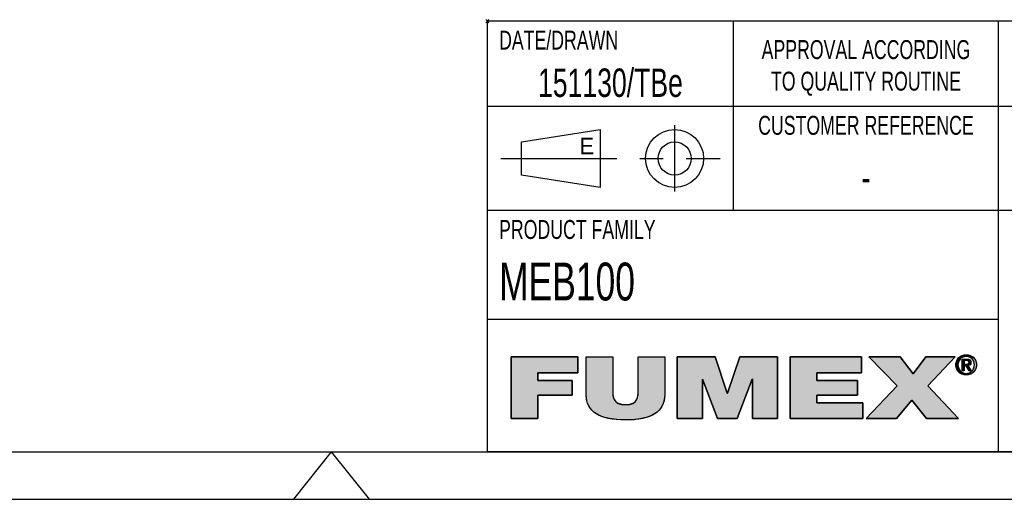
# Model space of a CAD drawing. Extents: x 0 to 594, y 0 to 420.
# Tile 8 of 14: x 369 to 473, y 0 to 51. Entities that reach past the tile are written whole.
import ezdxf

# ---------------------------------------------------------------- set-up
doc = ezdxf.new("R2010")
doc.units = 0
doc.header["$LTSCALE"] = 32.67
doc.linetypes.add('CENTER', pattern=[0.6, 0.375, -0.075, 0.075, -0.075])
doc.layers.get('0').update_dxf_attribs({"linetype": 'CONTINUOUS'})
doc.layers.add('112006_DXF_CONTINUOUS_LINE', color=7, linetype='CONTINUOUS')
doc.layers.add('112006_DXF_FORMAT', color=7, linetype='CONTINUOUS')
doc.styles.add('TEXTSTYLE_2', font='txt', dxfattribs={"width": 0.7})
doc.styles.add('TEXTSTYLE_3', font='txt')

# ---------------------------------------------------------------- blocks, each defined once
blk = doc.blocks.new('FUMEX_LOGO_BL1', base_point=(445.6, 11.82))
at = {"layer": '112006_DXF_FORMAT', "linetype": 'CONTINUOUS'}
for points in [[(423.82, 8.53), (421.02, 8.53), (421.02, 15.03), (428.05, 15.03), (428.05, 13.36), (423.82, 13.36), (423.82, 12.55), (427.45, 12.55), (427.45, 11.01), (423.82, 11.01)], [(437.23, 15.03), (437.23, 11.04), (437.19, 10.55), (437.08, 10.11), (436.9, 9.74), (436.65, 9.41), (436.33, 9.12), (435.92, 8.88), (435.41, 8.67), (434.78, 8.52), (434.01, 8.41), (433.09, 8.38), (432.17, 8.42), (431.4, 8.52), (430.77, 8.67), (430.26, 8.88), (429.85, 9.12), (429.52, 9.41), (429.27, 9.74), (429.09, 10.12), (428.98, 10.55), (428.94, 11.04), (428.94, 15.03), (431.74, 15.03), (431.74, 11.49), (431.76, 11.06), (431.81, 10.73), (431.92, 10.48), (432.09, 10.29), (432.33, 10.13), (432.66, 10.03), (433.11, 10), (433.54, 10.03), (433.86, 10.13), (434.1, 10.29), (434.26, 10.49), (434.36, 10.74), (434.42, 11.07), (434.43, 11.49), (434.43, 15.03)], [(441.21, 8.53), (438.56, 8.53), (438.56, 15.03), (442.55, 15.03), (443.84, 11.21), (443.87, 11.21), (445.17, 15.03), (449.15, 15.03), (449.15, 8.53), (446.51, 8.53), (446.51, 12.7), (446.48, 12.7), (444.9, 8.53), (442.81, 8.53), (441.23, 12.7), (441.21, 12.7)], [(458.17, 8.53), (450.5, 8.53), (450.5, 15.03), (458.03, 15.03), (458.03, 13.36), (453.3, 13.36), (453.3, 12.55), (457.6, 12.55), (457.6, 11.01), (453.3, 11.01), (453.3, 10.2), (458.17, 10.2)], [(461.73, 8.53), (458.52, 8.53), (461.81, 11.99), (458.82, 15.03), (462.1, 15.03), (463.48, 13.26), (464.83, 15.03), (467.93, 15.03), (465.02, 11.97), (468.26, 8.53), (464.89, 8.53), (463.34, 10.47)], [(468.45, 14.81), (468.37, 14.71), (468.3, 14.59), (468.26, 14.47), (468.23, 14.34), (468.22, 14.2), (468.01, 14.03), (468, 14.2), (468.01, 14.36), (468.05, 14.52), (468.11, 14.66), (468.19, 14.8), (468.49, 14.86)], [(468.6, 14.94), (468.49, 14.86), (468.19, 14.8), (468.29, 14.92), (468.71, 15)], [(468.83, 15.05), (468.71, 15), (468.29, 14.92), (468.41, 15.03), (468.96, 15.08)], [(469.09, 15.09), (468.96, 15.08), (468.41, 15.03), (468.47, 15.08), (469.57, 15.16), (469.71, 15.08), (469.78, 15.03), (469.89, 14.92), (469.99, 14.8), (470.07, 14.66), (470.13, 14.52), (470.17, 14.36), (470.18, 14.2), (470.17, 14.03), (470.13, 13.88), (470.07, 13.73), (470, 13.59), (469.9, 13.46), (469.78, 13.36), (469.71, 13.31), (469.57, 13.23), (469.42, 13.17), (469.26, 13.13), (468.93, 13.13), (468.77, 13.17), (468.62, 13.23), (468.54, 13.27), (469.09, 13.3), (469.23, 13.31), (469.36, 13.34), (469.48, 13.38), (469.59, 13.45), (469.69, 13.53), (469.73, 13.58), (469.81, 13.68), (469.88, 13.8), (469.92, 13.92), (469.95, 14.06), (469.96, 14.2), (469.95, 14.34), (469.92, 14.47), (469.88, 14.59), (469.81, 14.71), (469.73, 14.81), (469.69, 14.86), (469.59, 14.94), (469.48, 15), (469.35, 15.05), (469.23, 15.08)], [(469.09, 15.27), (469.26, 15.26), (469.42, 15.22), (469.57, 15.16), (468.47, 15.08), (468.62, 15.16), (468.77, 15.22), (468.93, 15.26)], [(468.87, 14.65), (468.68, 13.57), (468.68, 14.81), (469.15, 14.81), (469.15, 14.81), (469.26, 14.81), (469.34, 14.79), (469.41, 14.77), (469.46, 14.74), (469.51, 14.7), (469.53, 14.68), (469.54, 14.66), (469.57, 14.6), (469.58, 14.54), (469.59, 14.46), (469.58, 14.39), (469.57, 14.32), (469.54, 14.27), (469.22, 14.28), (469.26, 14.29), (469.29, 14.3), (469.32, 14.31), (469.34, 14.33), (469.36, 14.35), (469.37, 14.37), (469.38, 14.4), (469.39, 14.43), (469.39, 14.47), (469.39, 14.51), (469.38, 14.53), (469.37, 14.56), (469.36, 14.58), (469.34, 14.6), (469.31, 14.62), (469.28, 14.63), (469.25, 14.64), (469.21, 14.65), (469.16, 14.65), (469.12, 14.65), (468.99, 14.65)], [(469.09, 14.27), (469.11, 14.27), (469.17, 14.27), (469.22, 14.28), (469.54, 14.27), (468.87, 14.11), (468.87, 13.57), (468.68, 13.57), (468.87, 14.65), (468.87, 14.46), (468.87, 14.27), (468.98, 14.27)], [(468.23, 14.06), (468.26, 13.92), (468.3, 13.8), (468.37, 13.68), (468.45, 13.58), (468.29, 13.47), (468.19, 13.59), (468.11, 13.73), (468.05, 13.88), (468.01, 14.03), (468.22, 14.2)], [(468.49, 13.53), (468.6, 13.45), (468.4, 13.36), (468.29, 13.47), (468.45, 13.58)], [(469.27, 14.12), (469.62, 13.57), (469.41, 13.57), (469.08, 14.11), (468.87, 14.11), (469.54, 14.27), (469.5, 14.22), (469.46, 14.19), (469.4, 14.16), (469.34, 14.13)], [(468.71, 13.38), (468.83, 13.34), (468.54, 13.27), (468.4, 13.36), (468.6, 13.45)]]:
    blk.add_hatch(color=7, dxfattribs=at).paths.add_polyline_path(points)
at = {"layer": '112006_DXF_FORMAT', "color": 7, "linetype": 'CONTINUOUS'}
for p, q in [((428.05, 15.03), (421.02, 15.03)), ((421.02, 15.03), (421.02, 8.53)), ((428.05, 15.03), (421.02, 15.03)), ((421.02, 15.03), (421.02, 8.53)), ((428.05, 13.36), (428.05, 15.03)), ((428.05, 13.36), (428.05, 15.03)), ((442.55, 15.03), (438.56, 15.03)), ((438.56, 15.03), (438.56, 8.53)), ((442.55, 15.03), (438.56, 15.03)), ((438.56, 15.03), (438.56, 8.53)), ((443.84, 11.21), (442.55, 15.03)), ((443.84, 11.21), (442.55, 15.03)), ((445.17, 15.03), (443.87, 11.21)), ((445.17, 15.03), (443.87, 11.21)), ((449.15, 15.03), (445.17, 15.03)), ((449.15, 15.03), (445.17, 15.03)), ((449.15, 8.53), (449.15, 15.03)), ((449.15, 8.53), (449.15, 15.03)), ((458.03, 15.03), (450.5, 15.03)), ((450.5, 15.03), (450.5, 8.53)), ((458.03, 15.03), (450.5, 15.03)), ((450.5, 15.03), (450.5, 8.53)), ((458.03, 13.36), (458.03, 15.03)), ((458.03, 13.36), (458.03, 15.03)), ((462.1, 15.03), (458.82, 15.03)), ((458.82, 15.03), (461.81, 11.99)), ((462.1, 15.03), (458.82, 15.03)), ((458.82, 15.03), (461.81, 11.99)), ((463.48, 13.26), (462.1, 15.03)), ((463.48, 13.26), (462.1, 15.03)), ((464.83, 15.03), (463.48, 13.26)), ((464.83, 15.03), (463.48, 13.26)), ((467.93, 15.03), (464.83, 15.03)), ((467.93, 15.03), (464.83, 15.03)), ((465.02, 11.97), (467.93, 15.03)), ((465.02, 11.97), (467.93, 15.03)), ((423.82, 12.55), (423.82, 13.36)), ((423.82, 13.36), (428.05, 13.36)), ((423.82, 12.55), (423.82, 13.36)), ((423.82, 13.36), (428.05, 13.36)), ((427.45, 12.55), (423.82, 12.55)), ((427.45, 12.55), (423.82, 12.55)), ((427.45, 11.01), (427.45, 12.55)), ((427.45, 11.01), (427.45, 12.55)), ((441.21, 8.53), (441.21, 12.7)), ((441.21, 12.7), (441.23, 12.7)), ((441.21, 8.53), (441.21, 12.7)), ((441.21, 12.7), (441.23, 12.7)), ((441.23, 12.7), (442.81, 8.53)), ((441.23, 12.7), (442.81, 8.53)), ((444.9, 8.53), (446.48, 12.7)), ((444.9, 8.53), (446.48, 12.7)), ((446.48, 12.7), (446.51, 12.7)), ((446.48, 12.7), (446.51, 12.7)), ((446.51, 12.7), (446.51, 8.53)), ((446.51, 12.7), (446.51, 8.53)), ((453.3, 12.55), (453.3, 13.36)), ((453.3, 13.36), (458.03, 13.36)), ((453.3, 12.55), (453.3, 13.36)), ((453.3, 13.36), (458.03, 13.36)), ((457.6, 12.55), (453.3, 12.55)), ((457.6, 12.55), (453.3, 12.55)), ((457.6, 11.01), (457.6, 12.55)), ((457.6, 11.01), (457.6, 12.55)), ((461.81, 11.99), (458.52, 8.53)), ((461.81, 11.99), (458.52, 8.53)), ((468.26, 8.53), (465.02, 11.97)), ((468.26, 8.53), (465.02, 11.97)), ((423.82, 8.53), (423.82, 11.01)), ((423.82, 11.01), (427.45, 11.01)), ((423.82, 8.53), (423.82, 11.01)), ((423.82, 11.01), (427.45, 11.01)), ((443.87, 11.21), (443.84, 11.21)), ((443.87, 11.21), (443.84, 11.21)), ((453.3, 10.2), (453.3, 11.01)), ((453.3, 11.01), (457.6, 11.01)), ((453.3, 10.2), (453.3, 11.01)), ((453.3, 11.01), (457.6, 11.01)), ((461.73, 8.53), (463.34, 10.47)), ((461.73, 8.53), (463.34, 10.47)), ((463.34, 10.47), (464.89, 8.53)), ((463.34, 10.47), (464.89, 8.53)), ((458.17, 10.2), (453.3, 10.2)), ((458.17, 10.2), (453.3, 10.2)), ((458.17, 8.53), (458.17, 10.2)), ((458.17, 8.53), (458.17, 10.2)), ((421.02, 8.53), (423.82, 8.53)), ((421.02, 8.53), (423.82, 8.53)), ((438.56, 8.53), (441.21, 8.53)), ((438.56, 8.53), (441.21, 8.53)), ((442.81, 8.53), (444.9, 8.53)), ((442.81, 8.53), (444.9, 8.53)), ((446.51, 8.53), (449.15, 8.53)), ((446.51, 8.53), (449.15, 8.53)), ((450.5, 8.53), (458.17, 8.53)), ((450.5, 8.53), (458.17, 8.53)), ((458.52, 8.53), (461.73, 8.53)), ((458.52, 8.53), (461.73, 8.53)), ((464.89, 8.53), (468.26, 8.53)), ((464.89, 8.53), (468.26, 8.53))]:
    blk.add_line(p, q, dxfattribs=at)
for points in [[(423.82, 8.53), (421.02, 8.53), (421.02, 15.03), (428.05, 15.03), (428.05, 13.36), (423.82, 13.36), (423.82, 12.55), (427.45, 12.55), (427.45, 11.01), (423.82, 11.01), (423.82, 8.53)], [(437.23, 15.03), (437.23, 11.04), (437.19, 10.55), (437.08, 10.11), (436.9, 9.74), (436.65, 9.41), (436.33, 9.12), (435.92, 8.88), (435.41, 8.67), (434.78, 8.52), (434.01, 8.41), (433.09, 8.38), (432.17, 8.42), (431.4, 8.52), (430.77, 8.67), (430.26, 8.88), (429.85, 9.12), (429.52, 9.41), (429.27, 9.74), (429.09, 10.12), (428.98, 10.55), (428.94, 11.04), (428.94, 15.03), (431.74, 15.03), (431.74, 11.49), (431.76, 11.06), (431.81, 10.73), (431.92, 10.48), (432.09, 10.29), (432.33, 10.13), (432.66, 10.03), (433.11, 10), (433.54, 10.03), (433.86, 10.13), (434.1, 10.29), (434.26, 10.49), (434.36, 10.74), (434.42, 11.07), (434.43, 11.49), (434.43, 15.03), (437.23, 15.03)], [(441.21, 8.53), (438.56, 8.53), (438.56, 15.03), (442.55, 15.03), (443.84, 11.21), (443.87, 11.21), (445.17, 15.03), (449.15, 15.03), (449.15, 8.53), (446.51, 8.53), (446.51, 12.7), (446.48, 12.7), (444.9, 8.53), (442.81, 8.53), (441.23, 12.7), (441.21, 12.7), (441.21, 8.53)], [(458.17, 8.53), (450.5, 8.53), (450.5, 15.03), (458.03, 15.03), (458.03, 13.36), (453.3, 13.36), (453.3, 12.55), (457.6, 12.55), (457.6, 11.01), (453.3, 11.01), (453.3, 10.2), (458.17, 10.2), (458.17, 8.53)], [(461.73, 8.53), (458.52, 8.53), (461.81, 11.99), (458.82, 15.03), (462.1, 15.03), (463.48, 13.26), (464.83, 15.03), (467.93, 15.03), (465.02, 11.97), (468.26, 8.53), (464.89, 8.53), (463.34, 10.47), (461.73, 8.53)], [(468.45, 14.81), (468.37, 14.71), (468.3, 14.59), (468.26, 14.47), (468.23, 14.34), (468.22, 14.2), (468.01, 14.03), (468, 14.2), (468.01, 14.36), (468.05, 14.52), (468.11, 14.66), (468.19, 14.8), (468.49, 14.86), (468.45, 14.81)], [(468.6, 14.94), (468.49, 14.86), (468.19, 14.8), (468.29, 14.92), (468.71, 15), (468.6, 14.94)], [(468.83, 15.05), (468.71, 15), (468.29, 14.92), (468.41, 15.03), (468.96, 15.08), (468.83, 15.05)], [(469.09, 15.09), (468.96, 15.08), (468.41, 15.03), (468.47, 15.08), (469.57, 15.16), (469.71, 15.08), (469.78, 15.03), (469.89, 14.92), (469.99, 14.8), (470.07, 14.66), (470.13, 14.52), (470.17, 14.36), (470.18, 14.2), (470.17, 14.03), (470.13, 13.88), (470.07, 13.73), (470, 13.59), (469.9, 13.46), (469.78, 13.36), (469.71, 13.31), (469.57, 13.23), (469.42, 13.17), (469.26, 13.13), (468.93, 13.13), (468.77, 13.17), (468.62, 13.23), (468.54, 13.27), (469.09, 13.3), (469.23, 13.31), (469.36, 13.34), (469.48, 13.38), (469.59, 13.45), (469.69, 13.53), (469.73, 13.58), (469.81, 13.68), (469.88, 13.8), (469.92, 13.92), (469.95, 14.06), (469.96, 14.2), (469.95, 14.34), (469.92, 14.47), (469.88, 14.59), (469.81, 14.71), (469.73, 14.81), (469.69, 14.86), (469.59, 14.94), (469.48, 15), (469.35, 15.05), (469.23, 15.08), (469.09, 15.09)], [(469.09, 15.27), (469.26, 15.26), (469.42, 15.22), (469.57, 15.16), (468.47, 15.08), (468.62, 15.16), (468.77, 15.22), (468.93, 15.26), (469.09, 15.27)], [(468.87, 14.65), (468.68, 13.57), (468.68, 14.81), (469.15, 14.81), (469.15, 14.81), (469.26, 14.81), (469.34, 14.79), (469.41, 14.77), (469.46, 14.74), (469.51, 14.7), (469.53, 14.68), (469.54, 14.66), (469.57, 14.6), (469.58, 14.54), (469.59, 14.46), (469.58, 14.39), (469.57, 14.32), (469.54, 14.27), (469.22, 14.28), (469.26, 14.29), (469.29, 14.3), (469.32, 14.31), (469.34, 14.33), (469.36, 14.35), (469.37, 14.37), (469.38, 14.4), (469.39, 14.43), (469.39, 14.47), (469.39, 14.51), (469.38, 14.53), (469.37, 14.56), (469.36, 14.58), (469.34, 14.6), (469.31, 14.62), (469.28, 14.63), (469.25, 14.64), (469.21, 14.65), (469.16, 14.65), (469.12, 14.65), (468.99, 14.65), (468.87, 14.65)], [(469.09, 14.27), (469.11, 14.27), (469.17, 14.27), (469.22, 14.28), (469.54, 14.27), (468.87, 14.11), (468.87, 13.57), (468.68, 13.57), (468.87, 14.65), (468.87, 14.46), (468.87, 14.27), (468.98, 14.27), (469.09, 14.27)], [(468.23, 14.06), (468.26, 13.92), (468.3, 13.8), (468.37, 13.68), (468.45, 13.58), (468.29, 13.47), (468.19, 13.59), (468.11, 13.73), (468.05, 13.88), (468.01, 14.03), (468.22, 14.2), (468.23, 14.06)], [(468.49, 13.53), (468.6, 13.45), (468.4, 13.36), (468.29, 13.47), (468.45, 13.58), (468.49, 13.53)], [(469.27, 14.12), (469.62, 13.57), (469.41, 13.57), (469.08, 14.11), (468.87, 14.11), (469.54, 14.27), (469.5, 14.22), (469.46, 14.19), (469.4, 14.16), (469.34, 14.13), (469.27, 14.12)], [(468.71, 13.38), (468.83, 13.34), (468.54, 13.27), (468.4, 13.36), (468.6, 13.45), (468.71, 13.38)]]:
    blk.add_lwpolyline(points, dxfattribs=at)
for points, knots in [([(437.23, 15.03), (437.23, 15.03), (434.43, 15.03), (434.43, 15.03), (434.43, 15.03), (434.43, 11.49), (434.43, 11.49), (434.43, 10.83), (434.43, 10), (433.11, 10), (431.74, 10), (431.74, 10.83), (431.74, 11.49), (431.74, 11.49), (431.74, 15.03), (431.74, 15.03), (431.74, 15.03), (428.94, 15.03), (428.94, 15.03), (428.94, 15.03), (428.94, 11.04), (428.94, 11.04), (428.94, 9.24), (430.32, 8.38), (433.09, 8.38), (435.87, 8.38), (437.23, 9.24), (437.23, 11.04), (437.23, 11.04), (437.23, 15.03), (437.23, 15.03)], [0, 0, 0, 0, 1, 1, 1, 2, 2, 2, 3, 3, 3, 4, 4, 4, 5, 5, 5, 6, 6, 6, 7, 7, 7, 8, 8, 8, 9, 9, 9, 10, 10, 10, 10]), ([(437.23, 15.03), (437.23, 15.03), (434.43, 15.03), (434.43, 15.03), (434.43, 15.03), (434.43, 11.49), (434.43, 11.49), (434.43, 10.83), (434.43, 10), (433.11, 10), (431.74, 10), (431.74, 10.83), (431.74, 11.49), (431.74, 11.49), (431.74, 15.03), (431.74, 15.03), (431.74, 15.03), (428.94, 15.03), (428.94, 15.03), (428.94, 15.03), (428.94, 11.04), (428.94, 11.04), (428.94, 9.24), (430.32, 8.38), (433.09, 8.38), (435.87, 8.38), (437.23, 9.24), (437.23, 11.04), (437.23, 11.04), (437.23, 15.03), (437.23, 15.03)], [0, 0, 0, 0, 1, 1, 1, 2, 2, 2, 3, 3, 3, 4, 4, 4, 5, 5, 5, 6, 6, 6, 7, 7, 7, 8, 8, 8, 9, 9, 9, 10, 10, 10, 10]), ([(469.09, 13.12), (469.68, 13.12), (470.18, 13.57), (470.18, 14.2), (470.18, 14.81), (469.68, 15.27), (469.09, 15.27), (468.5, 15.27), (468, 14.81), (468, 14.2), (468, 13.57), (468.5, 13.12), (469.09, 13.12)], [0, 0, 0, 0, 1, 1, 1, 2, 2, 2, 3, 3, 3, 4, 4, 4, 4]), ([(469.09, 13.12), (469.68, 13.12), (470.18, 13.57), (470.18, 14.2), (470.18, 14.81), (469.68, 15.27), (469.09, 15.27), (468.5, 15.27), (468, 14.81), (468, 14.2), (468, 13.57), (468.5, 13.12), (469.09, 13.12)], [0, 0, 0, 0, 1, 1, 1, 2, 2, 2, 3, 3, 3, 4, 4, 4, 4]), ([(468.22, 14.2), (468.22, 14.71), (468.6, 15.09), (469.09, 15.09), (469.58, 15.09), (469.96, 14.71), (469.96, 14.2), (469.96, 13.68), (469.58, 13.3), (469.09, 13.3), (468.6, 13.3), (468.22, 13.68), (468.22, 14.2)], [0, 0, 0, 0, 1, 1, 1, 2, 2, 2, 3, 3, 3, 4, 4, 4, 4]), ([(468.22, 14.2), (468.22, 14.71), (468.6, 15.09), (469.09, 15.09), (469.58, 15.09), (469.96, 14.71), (469.96, 14.2), (469.96, 13.68), (469.58, 13.3), (469.09, 13.3), (468.6, 13.3), (468.22, 13.68), (468.22, 14.2)], [0, 0, 0, 0, 1, 1, 1, 2, 2, 2, 3, 3, 3, 4, 4, 4, 4]), ([(468.87, 14.11), (468.87, 14.11), (469.08, 14.11), (469.08, 14.11), (469.08, 14.11), (469.41, 13.57), (469.41, 13.57), (469.41, 13.57), (469.62, 13.57), (469.62, 13.57), (469.62, 13.57), (469.27, 14.12), (469.27, 14.12), (469.45, 14.14), (469.59, 14.24), (469.59, 14.46), (469.59, 14.71), (469.44, 14.81), (469.15, 14.81), (469.15, 14.81), (468.68, 14.81), (468.68, 14.81), (468.68, 14.81), (468.68, 13.57), (468.68, 13.57), (468.68, 13.57), (468.87, 13.57), (468.87, 13.57), (468.87, 13.57), (468.87, 14.11), (468.87, 14.11)], [0, 0, 0, 0, 1, 1, 1, 2, 2, 2, 3, 3, 3, 4, 4, 4, 5, 5, 5, 6, 6, 6, 7, 7, 7, 8, 8, 8, 9, 9, 9, 10, 10, 10, 10]), ([(468.87, 14.11), (468.87, 14.11), (469.08, 14.11), (469.08, 14.11), (469.08, 14.11), (469.41, 13.57), (469.41, 13.57), (469.41, 13.57), (469.62, 13.57), (469.62, 13.57), (469.62, 13.57), (469.27, 14.12), (469.27, 14.12), (469.45, 14.14), (469.59, 14.24), (469.59, 14.46), (469.59, 14.71), (469.44, 14.81), (469.15, 14.81), (469.15, 14.81), (468.68, 14.81), (468.68, 14.81), (468.68, 14.81), (468.68, 13.57), (468.68, 13.57), (468.68, 13.57), (468.87, 13.57), (468.87, 13.57), (468.87, 13.57), (468.87, 14.11), (468.87, 14.11)], [0, 0, 0, 0, 1, 1, 1, 2, 2, 2, 3, 3, 3, 4, 4, 4, 5, 5, 5, 6, 6, 6, 7, 7, 7, 8, 8, 8, 9, 9, 9, 10, 10, 10, 10]), ([(468.87, 14.27), (468.87, 14.27), (468.87, 14.65), (468.87, 14.65), (468.87, 14.65), (469.12, 14.65), (469.12, 14.65), (469.25, 14.65), (469.39, 14.63), (469.39, 14.47), (469.39, 14.28), (469.25, 14.27), (469.09, 14.27), (469.09, 14.27), (468.87, 14.27), (468.87, 14.27)], [0, 0, 0, 0, 1, 1, 1, 2, 2, 2, 3, 3, 3, 4, 4, 4, 5, 5, 5, 5]), ([(468.87, 14.27), (468.87, 14.27), (468.87, 14.65), (468.87, 14.65), (468.87, 14.65), (469.12, 14.65), (469.12, 14.65), (469.25, 14.65), (469.39, 14.63), (469.39, 14.47), (469.39, 14.28), (469.25, 14.27), (469.09, 14.27), (469.09, 14.27), (468.87, 14.27), (468.87, 14.27)], [0, 0, 0, 0, 1, 1, 1, 2, 2, 2, 3, 3, 3, 4, 4, 4, 5, 5, 5, 5])]:
    blk.add_open_spline(points, degree=3, knots=knots, dxfattribs=at)
for points in [[(469.09, 13.3), (468.54, 13.27), (468.96, 13.31), (468.83, 13.34)], [(469.09, 13.12), (468.93, 13.13), (469.26, 13.13)]]:
    blk.add_solid(points, dxfattribs=at)
blk = doc.blocks.new('SYMBOL_1_BL2', base_point=(431.5, 36))
at = {"layer": '112006_DXF_CONTINUOUS_LINE', "color": 7, "linetype": 'CONTINUOUS'}
for p, q in [((422.09375, 37.75), (430.40625, 39.0625)), ((430.40625, 39.0625), (430.40625, 32.9375)), ((422.09375, 34.25), (422.09375, 37.75)), ((430.40625, 32.9375), (422.09375, 34.25))]:
    blk.add_line(p, q, dxfattribs=at)
at = {"layer": '112006_DXF_CONTINUOUS_LINE', "color": 7, "linetype": 'CENTER'}
for p, q in [((438.28125, 39.5), (438.28125, 32.5)), ((419.90625, 36), (443.09375, 36))]:
    blk.add_line(p, q, dxfattribs=at)
at = {"layer": '112006_DXF_CONTINUOUS_LINE', "color": 7, "linetype": 'CONTINUOUS'}
for radius in [3.0625, 1.75]:
    blk.add_circle((438.28125, 36), radius, dxfattribs=at)

msp = doc.modelspace()

# ---------------------------------------------------------------- linework, layer by layer
at = {"layer": '112006_DXF_FORMAT', "color": 7, "linetype": 'CONTINUOUS'}
for p, q in [((418.66, 50.34), (418.34, 50.66)), ((418.66, 50.66), (418.34, 50.34)), ((589, 50.5), (418.5, 50.5)), ((418.5, 5), (418.5, 50.5)), ((444.5, 30.5), (444.5, 50.5)), ((472.5, 5), (472.5, 50.5)), ((589, 41.5), (418.5, 41.5)), ((589, 30.5), (418.5, 30.5)), ((472.5, 19), (418.5, 19)), ((25, 5), (589, 5)), ((402, 5), (398, 0)), ((402, 5), (406, 0)), ((589, 5), (418.5, 5)), ((0, 0), (594, 0))]:
    msp.add_line(p, q, dxfattribs=at)

# ---------------------------------------------------------------- block references
at = {"layer": '112006_DXF_CONTINUOUS_LINE', "color": 7, "linetype": 'CONTINUOUS'}
msp.add_blockref('SYMBOL_1_BL2', (431.5, 36), dxfattribs=at)
at = {"layer": '112006_DXF_FORMAT', "color": 2, "linetype": 'CONTINUOUS'}
msp.add_blockref('FUMEX_LOGO_BL1', (445.6, 11.82), dxfattribs=at)

# ---------------------------------------------------------------- texts
at = {"color": 7, "linetype": 'CONTINUOUS'}
for s, insert, char_height, width, attachment_point, style in [('DATE/DRAWN', (419.73, 49.5), 2, 14, 1, 'TEXTSTYLE_2'), ('APPROVAL ACCORDING\\PTO QUALITY ROUTINE', (458.5, 48.5), 2, 25.2, 2, 'TEXTSTYLE_2'), ('151130/TBe', (431.5, 45.5), 3, 21, 2, 'TEXTSTYLE_2'), ('CUSTOMER REFERENCE', (458.5, 40.5), 2, 25.2, 2, 'TEXTSTYLE_2'), ('E', (428.22, 38.19), 1.75, 1.75, 1, 'TEXTSTYLE_3')]:
    msp.add_mtext(s, dxfattribs=dict(at, insert=insert, char_height=char_height, width=width, attachment_point=attachment_point, style=style))
at = {"layer": '112006_DXF_FORMAT', "color": 7, "linetype": 'CONTINUOUS', "style": 'TEXTSTYLE_2'}
for s, insert, char_height, width, attachment_point in [('-', (458.5, 35.5), 3, 2.1, 2), ('PRODUCT FAMILY', (419.73, 29.5), 2, 19.6, 1), ('MEB100', (419.73, 25), 4, 16.8, 1)]:
    msp.add_mtext(s, dxfattribs=dict(at, insert=insert, char_height=char_height, width=width, attachment_point=attachment_point))

doc.saveas('drawing.dxf')
